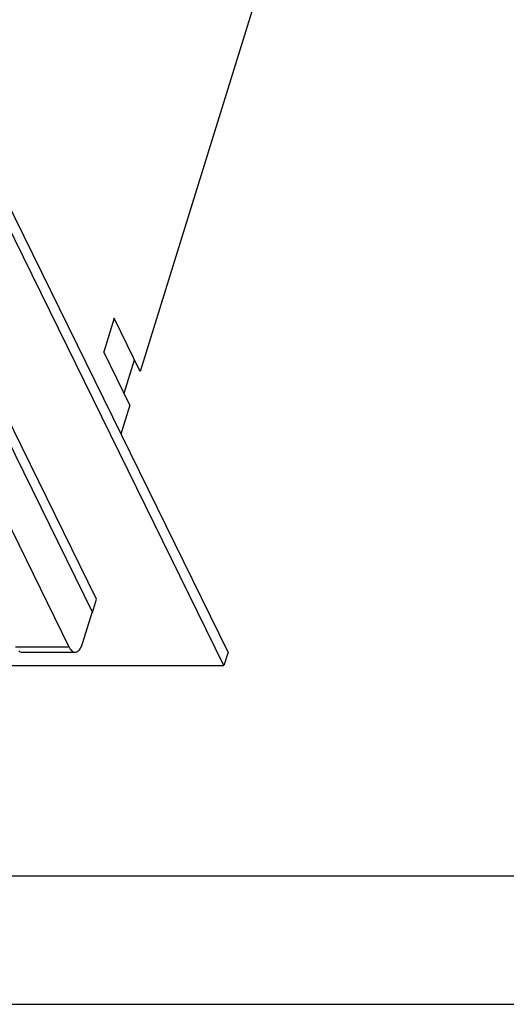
# Model space of a CAD drawing. Header units: millimetres. Extents: x 0 to 594, y 0 to 420.
# Tile 10 of 22: x 342 to 380, y 0 to 77. Entities that reach past the tile are written whole.
import ezdxf

# ---------------------------------------------------------------- set-up
doc = ezdxf.new("R2010")
doc.units = ezdxf.units.MM
doc.header["$LTSCALE"] = 32.67
doc.layers.get('0').update_dxf_attribs({"linetype": 'CONTINUOUS'})
doc.layers.add('3_ALL_AXES', color=7, linetype='CONTINUOUS')

msp = doc.modelspace()

# ---------------------------------------------------------------- linework, layer by layer
at = {"color": 7, "linetype": 'CONTINUOUS'}
for p, q in [((360.67097, 78.53574), (351.61769, 49.23931)), ((358.43949, 27.4089), (334.03614, 77.1377)), ((358.11673, 26.36446), (333.71338, 76.09326)), ((348.2164, 31.52382), (328.69372, 71.30686)), ((328.36079, 70.28315), (347.89364, 30.47939)), ((327.76055, 65.12329), (346.06306, 27.82669)), ((349.58407, 53.38338), (348.77719, 50.77229)), ((351.61769, 49.23931), (349.58407, 53.38338)), ((350.8108, 46.62822), (348.77719, 50.77229)), ((350.35867, 47.54957), (351.16556, 50.16066)), ((350.8108, 46.62822), (350.1142, 44.37404)), ((347.89364, 30.47939), (348.2164, 31.52382)), ((347.15727, 28.15013), (347.88347, 30.50011)), ((342.40242, 27.39335), (346.54719, 27.39335)), ((358.43949, 27.4089), (358.11673, 26.36446)), ((284.43185, 26.36446), (358.11673, 26.36446)), ((20, 10), (570.21398, 10))]:
    msp.add_line(p, q, dxfattribs=at)
at = {"color": 2, "linetype": 'CONTINUOUS'}
msp.add_line((0, 0), (594, 0), dxfattribs=at)
at = {"color": 7, "linetype": 'CONTINUOUS'}
for points, knots in [([(346.06306, 27.82669), (346.09461, 27.7624), (346.16023, 27.64713), (346.27835, 27.50629), (346.40737, 27.41557), (346.50286, 27.39339), (346.54719, 27.39338)], [0, 0, 0, 0, 0.31575342, 0.58213507, 0.80457613, 1, 1, 1, 1]), ([(346.54719, 27.39338), (346.6075, 27.39337), (346.74233, 27.43784), (346.90723, 27.60184), (347.05075, 27.84613), (347.12369, 28.04146), (347.15727, 28.15013)], [0, 0, 0, 0, 0.17638736, 0.39287829, 0.66735633, 1, 1, 1, 1])]:
    msp.add_open_spline(points, degree=3, knots=knots, dxfattribs=at)
at = {"layer": '3_ALL_AXES', "color": 7, "linetype": 'CONTINUOUS'}
msp.add_line((347.87707, 30.47939), (347.89364, 30.47939), dxfattribs=at)
at = {"layer": '3_ALL_AXES', "color": 9, "linetype": 'CONTINUOUS'}
msp.add_line((341.91828, 27.82669), (346.06306, 27.82669), dxfattribs=at)
at = {"layer": '3_ALL_AXES', "color": 7, "linetype": 'CONTINUOUS'}
msp.add_open_spline([(342.15598, 27.49611), (342.1924, 27.46491), (342.26884, 27.41353), (342.35992, 27.39339), (342.40242, 27.39338)], degree=3, knots=[0, 0, 0, 0, 0.53020163, 1, 1, 1, 1], dxfattribs=at)

doc.saveas('drawing.dxf')
